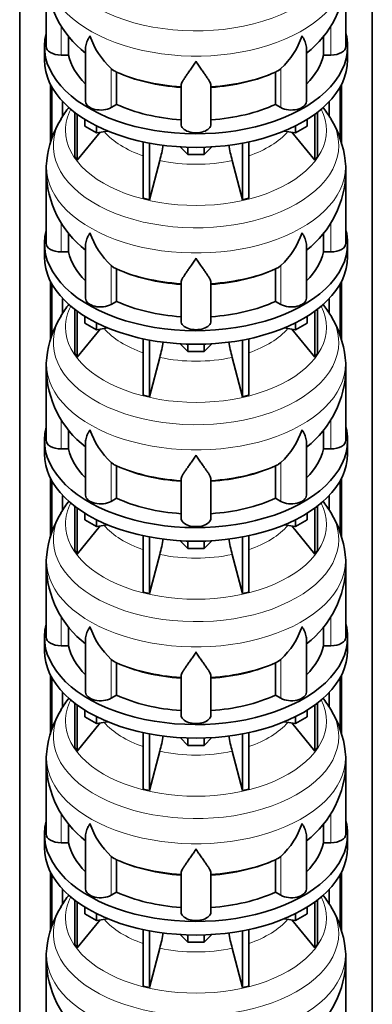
# Model space of a CAD drawing. Header units: millimetres. Extents: x 148 to 904, y -3227 to 2234.
# Tile 7 of 26: x 679 to 891, y -2714 to -2122. Entities that reach past the tile are written whole.
import ezdxf

# ---------------------------------------------------------------- set-up
doc = ezdxf.new("R2010")
doc.units = ezdxf.units.MM
doc.layers.add('MID_134-15', color=7, linetype='Continuous')
doc.layers.add('VSI134_DIFFUSORE', color=7, linetype='Continuous')

# ---------------------------------------------------------------- blocks, each defined once
blk = doc.blocks.new('SE4')
at = {"layer": 'MID_134-15', "color": 7, "linetype": 'Continuous', "lineweight": 35}
for p, q in [((679.43, -1147.98), (679.43, -2936.45)), ((891.05, -2936.45), (891.05, -1147.98)), ((697.93, -2196.21), (697.93, -2160.96)), ((698.69, -2193.63), (698.69, -2162.37)), ((871.79, -2162.37), (871.79, -2193.79)), ((872.54, -2160.96), (872.54, -2196.01)), ((705.2, -2179.94), (705.2, -2171.15)), ((865.27, -2171.15), (865.27, -2180.11)), ((697.93, -2314.6), (697.93, -2279.36)), ((698.69, -2312.02), (698.69, -2280.77)), ((871.79, -2280.77), (871.79, -2312.18)), ((872.54, -2279.36), (872.54, -2314.4)), ((705.2, -2298.33), (705.2, -2289.54)), ((865.27, -2289.54), (865.27, -2298.5)), ((697.93, -2433), (697.93, -2397.75)), ((698.69, -2430.41), (698.69, -2399.16)), ((871.79, -2399.16), (871.79, -2430.57)), ((872.54, -2397.75), (872.54, -2432.79)), ((705.2, -2416.72), (705.2, -2407.93)), ((865.27, -2407.93), (865.27, -2416.9)), ((697.93, -2551.39), (697.93, -2516.14)), ((698.69, -2548.8), (698.69, -2517.55)), ((871.79, -2517.55), (871.79, -2548.96)), ((872.54, -2516.14), (872.54, -2551.19)), ((705.2, -2535.11), (705.2, -2526.33)), ((865.27, -2526.33), (865.27, -2535.29)), ((697.93, -2669.78), (697.93, -2634.53)), ((698.69, -2667.19), (698.69, -2635.94)), ((871.79, -2635.94), (871.79, -2667.35)), ((872.54, -2634.53), (872.54, -2669.58)), ((705.2, -2653.5), (705.2, -2644.72)), ((865.27, -2644.72), (865.27, -2653.68))]:
    blk.add_line(p, q, dxfattribs=at)
at = {"layer": 'VSI134_DIFFUSORE', "color": 7, "linetype": 'Continuous', "lineweight": 35}
for p, q in [((695.24, -2094.93), (695.24, -2137.98)), ((875.24, -2137.98), (875.24, -2094.93)), ((708.77, -2143.18), (708.77, -2131.74)), ((861.71, -2131.71), (861.71, -2143.18)), ((694.24, -2137.98), (694.24, -2146.15)), ((718.96, -2138.89), (718.96, -2171.05)), ((851.51, -2171.05), (851.51, -2138.91)), ((876.24, -2146.15), (876.24, -2137.98)), ((704.24, -2143.18), (708.77, -2143.18)), ((861.71, -2143.18), (866.24, -2143.18)), ((735.75, -2152.43), (734.33, -2151.38)), ((737.53, -2172.88), (737.53, -2153.4)), ((832.95, -2153.4), (832.95, -2172.88)), ((836.15, -2151.38), (834.73, -2152.43)), ((776.24, -2184.75), (776.24, -2161.4)), ((794.24, -2184.75), (794.24, -2161.4)), ((712.41, -2177.65), (712.41, -2204.33)), ((734.33, -2174.72), (737.53, -2172.88)), ((832.95, -2172.88), (836.15, -2174.72)), ((858.07, -2177.65), (858.07, -2204.33)), ((713.94, -2178.8), (713.94, -2206.46)), ((718.48, -2185.91), (718.48, -2181.85)), ((851.99, -2185.91), (851.99, -2181.85)), ((856.53, -2178.8), (856.53, -2206.46)), ((713.94, -2206.46), (727.8, -2189.55)), ((725.42, -2189.91), (718.48, -2185.91)), ((725.42, -2189.91), (725.42, -2185.74)), ((732.25, -2188.86), (725.42, -2189.91)), ((845.05, -2189.91), (838.23, -2188.86)), ((842.67, -2189.55), (856.53, -2206.46)), ((845.05, -2189.91), (845.05, -2185.74)), ((851.99, -2185.91), (845.05, -2189.91)), ((753.54, -2195.4), (753.54, -2229.32)), ((757.24, -2196.14), (757.24, -2230.21)), ((813.24, -2196.14), (813.24, -2230.21)), ((816.93, -2195.4), (816.93, -2229.32)), ((780.33, -2203.05), (775.68, -2198.4)), ((780.33, -2203.05), (780.33, -2198.61)), ((794.8, -2198.4), (790.15, -2203.05)), ((790.15, -2203.05), (790.15, -2198.61)), ((712.41, -2204.33), (713.94, -2206.46)), ((757.24, -2230.21), (763.51, -2206.59)), ((790.15, -2203.05), (780.33, -2203.05)), ((806.96, -2206.59), (813.24, -2230.21)), ((856.53, -2206.46), (858.07, -2204.33)), ((695.24, -2213.32), (695.24, -2256.37)), ((875.24, -2256.37), (875.24, -2213.32)), ((753.54, -2229.32), (757.24, -2230.21)), ((813.24, -2230.21), (816.93, -2229.32)), ((708.77, -2261.57), (708.77, -2250.13)), ((861.71, -2250.11), (861.71, -2261.57)), ((694.24, -2256.37), (694.24, -2264.54)), ((718.96, -2257.28), (718.96, -2289.44)), ((851.51, -2289.44), (851.51, -2257.3)), ((876.24, -2264.54), (876.24, -2256.37)), ((704.24, -2261.57), (708.77, -2261.57)), ((861.71, -2261.57), (866.24, -2261.57)), ((735.75, -2270.82), (734.33, -2269.77)), ((737.53, -2291.27), (737.53, -2271.79)), ((832.95, -2271.79), (832.95, -2291.27)), ((836.15, -2269.77), (834.73, -2270.82)), ((776.24, -2303.14), (776.24, -2279.79)), ((794.24, -2303.14), (794.24, -2279.79)), ((712.41, -2296.04), (712.41, -2322.72)), ((734.33, -2293.12), (737.53, -2291.27)), ((832.95, -2291.27), (836.15, -2293.12)), ((858.07, -2296.04), (858.07, -2322.72)), ((713.94, -2297.19), (713.94, -2324.85)), ((718.48, -2304.3), (718.48, -2300.24)), ((851.99, -2304.3), (851.99, -2300.24)), ((856.53, -2297.19), (856.53, -2324.85)), ((713.94, -2324.85), (727.8, -2307.94)), ((725.42, -2308.31), (718.48, -2304.3)), ((725.42, -2308.31), (725.42, -2304.13)), ((732.25, -2307.25), (725.42, -2308.31)), ((845.05, -2308.31), (838.23, -2307.25)), ((842.67, -2307.94), (856.53, -2324.85)), ((845.05, -2308.31), (845.05, -2304.13)), ((851.99, -2304.3), (845.05, -2308.31)), ((753.54, -2313.79), (753.54, -2347.72)), ((757.24, -2314.53), (757.24, -2348.6)), ((813.24, -2314.53), (813.24, -2348.6)), ((816.93, -2313.79), (816.93, -2347.72)), ((780.33, -2321.44), (775.68, -2316.79)), ((780.33, -2321.44), (780.33, -2317)), ((794.8, -2316.79), (790.15, -2321.44)), ((790.15, -2321.44), (790.15, -2317)), ((712.41, -2322.72), (713.94, -2324.85)), ((757.24, -2348.6), (763.51, -2324.98)), ((790.15, -2321.44), (780.33, -2321.44)), ((806.96, -2324.98), (813.24, -2348.6)), ((856.53, -2324.85), (858.07, -2322.72)), ((695.24, -2331.71), (695.24, -2374.77)), ((875.24, -2374.77), (875.24, -2331.71)), ((753.54, -2347.72), (757.24, -2348.6)), ((813.24, -2348.6), (816.93, -2347.72)), ((708.77, -2379.96), (708.77, -2368.52)), ((861.71, -2368.5), (861.71, -2379.96)), ((694.24, -2374.77), (694.24, -2382.93)), ((718.96, -2375.67), (718.96, -2407.83)), ((851.51, -2407.83), (851.51, -2375.7)), ((876.24, -2382.93), (876.24, -2374.77)), ((704.24, -2379.96), (708.77, -2379.96)), ((861.71, -2379.96), (866.24, -2379.96)), ((735.75, -2389.21), (734.33, -2388.16)), ((737.53, -2409.66), (737.53, -2390.18)), ((832.95, -2390.18), (832.95, -2409.66)), ((836.15, -2388.16), (834.73, -2389.21)), ((776.24, -2421.53), (776.24, -2398.19)), ((794.24, -2421.53), (794.24, -2398.19)), ((712.41, -2414.43), (712.41, -2441.11)), ((734.33, -2411.51), (737.53, -2409.66)), ((832.95, -2409.66), (836.15, -2411.51)), ((858.07, -2414.43), (858.07, -2441.11)), ((713.94, -2415.58), (713.94, -2443.24)), ((718.48, -2422.69), (718.48, -2418.64)), ((851.99, -2422.69), (851.99, -2418.64)), ((856.53, -2415.58), (856.53, -2443.24)), ((713.94, -2443.24), (727.8, -2426.33)), ((725.42, -2426.7), (718.48, -2422.69)), ((725.42, -2426.7), (725.42, -2422.53)), ((732.25, -2425.64), (725.42, -2426.7)), ((845.05, -2426.7), (838.23, -2425.64)), ((842.67, -2426.33), (856.53, -2443.24)), ((845.05, -2426.7), (845.05, -2422.53)), ((851.99, -2422.69), (845.05, -2426.7)), ((753.54, -2432.18), (753.54, -2466.11)), ((757.24, -2432.92), (757.24, -2466.99)), ((813.24, -2432.92), (813.24, -2466.99)), ((816.93, -2432.18), (816.93, -2466.11)), ((780.33, -2439.83), (775.68, -2435.18)), ((780.33, -2439.83), (780.33, -2435.39)), ((794.8, -2435.18), (790.15, -2439.83)), ((790.15, -2439.83), (790.15, -2435.39)), ((712.41, -2441.11), (713.94, -2443.24)), ((757.24, -2466.99), (763.51, -2443.37)), ((790.15, -2439.83), (780.33, -2439.83)), ((806.96, -2443.37), (813.24, -2466.99)), ((856.53, -2443.24), (858.07, -2441.11)), ((695.24, -2450.1), (695.24, -2493.16)), ((875.24, -2493.16), (875.24, -2450.1)), ((753.54, -2466.11), (757.24, -2466.99)), ((813.24, -2466.99), (816.93, -2466.11)), ((708.77, -2498.35), (708.77, -2486.91)), ((861.71, -2486.89), (861.71, -2498.35)), ((694.24, -2493.16), (694.24, -2501.32)), ((718.96, -2494.06), (718.96, -2526.23)), ((851.51, -2526.23), (851.51, -2494.09)), ((876.24, -2501.32), (876.24, -2493.16)), ((704.24, -2498.35), (708.77, -2498.35)), ((861.71, -2498.35), (866.24, -2498.35)), ((735.75, -2507.61), (734.33, -2506.55)), ((737.53, -2528.05), (737.53, -2508.58)), ((832.95, -2508.58), (832.95, -2528.05)), ((836.15, -2506.55), (834.73, -2507.61)), ((776.24, -2539.92), (776.24, -2516.58)), ((794.24, -2539.92), (794.24, -2516.58)), ((712.41, -2532.83), (712.41, -2559.5)), ((734.33, -2529.9), (737.53, -2528.05)), ((832.95, -2528.05), (836.15, -2529.9)), ((858.07, -2532.83), (858.07, -2559.5)), ((713.94, -2533.97), (713.94, -2561.64)), ((718.48, -2541.08), (718.48, -2537.03)), ((851.99, -2541.08), (851.99, -2537.03)), ((856.53, -2533.97), (856.53, -2561.64)), ((713.94, -2561.64), (727.8, -2544.72)), ((725.42, -2545.09), (718.48, -2541.08)), ((725.42, -2545.09), (725.42, -2540.92)), ((732.25, -2544.04), (725.42, -2545.09)), ((845.05, -2545.09), (838.23, -2544.04)), ((842.67, -2544.72), (856.53, -2561.64)), ((845.05, -2545.09), (845.05, -2540.92)), ((851.99, -2541.08), (845.05, -2545.09)), ((753.54, -2550.57), (753.54, -2584.5)), ((757.24, -2551.31), (757.24, -2585.38)), ((813.24, -2551.31), (813.24, -2585.38)), ((816.93, -2550.57), (816.93, -2584.5)), ((780.33, -2558.22), (775.68, -2553.57)), ((780.33, -2558.22), (780.33, -2553.79)), ((794.8, -2553.57), (790.15, -2558.22)), ((790.15, -2558.22), (790.15, -2553.79)), ((712.41, -2559.5), (713.94, -2561.64)), ((757.24, -2585.38), (763.51, -2561.76)), ((790.15, -2558.22), (780.33, -2558.22)), ((806.96, -2561.76), (813.24, -2585.38)), ((856.53, -2561.64), (858.07, -2559.5)), ((695.24, -2568.49), (695.24, -2611.55)), ((875.24, -2611.55), (875.24, -2568.49)), ((753.54, -2584.5), (757.24, -2585.38)), ((813.24, -2585.38), (816.93, -2584.5)), ((708.77, -2616.75), (708.77, -2605.31)), ((861.71, -2605.28), (861.71, -2616.75)), ((694.24, -2611.55), (694.24, -2619.72)), ((718.96, -2612.45), (718.96, -2644.62)), ((851.51, -2644.62), (851.51, -2612.48)), ((876.24, -2619.72), (876.24, -2611.55)), ((704.24, -2616.75), (708.77, -2616.75)), ((861.71, -2616.75), (866.24, -2616.75)), ((735.75, -2626), (734.33, -2624.95)), ((737.53, -2646.44), (737.53, -2626.97)), ((832.95, -2626.97), (832.95, -2646.44)), ((836.15, -2624.95), (834.73, -2626)), ((776.24, -2658.32), (776.24, -2634.97)), ((794.24, -2658.32), (794.24, -2634.97)), ((712.41, -2651.22), (712.41, -2677.9)), ((734.33, -2648.29), (737.53, -2646.44)), ((832.95, -2646.44), (836.15, -2648.29)), ((858.07, -2651.22), (858.07, -2677.9)), ((713.94, -2652.36), (713.94, -2680.03)), ((718.48, -2659.48), (718.48, -2655.42)), ((851.99, -2659.48), (851.99, -2655.42)), ((856.53, -2652.36), (856.53, -2680.03)), ((713.94, -2680.03), (727.8, -2663.11)), ((725.42, -2663.48), (718.48, -2659.48)), ((725.42, -2663.48), (725.42, -2659.31)), ((732.25, -2662.43), (725.42, -2663.48)), ((845.05, -2663.48), (838.23, -2662.43)), ((842.67, -2663.11), (856.53, -2680.03)), ((845.05, -2663.48), (845.05, -2659.31)), ((851.99, -2659.48), (845.05, -2663.48)), ((753.54, -2668.96), (753.54, -2702.89)), ((757.24, -2669.71), (757.24, -2703.78)), ((813.24, -2669.71), (813.24, -2703.78)), ((816.93, -2668.96), (816.93, -2702.89)), ((780.33, -2676.61), (775.68, -2671.96)), ((780.33, -2676.61), (780.33, -2672.18)), ((794.8, -2671.96), (790.15, -2676.61)), ((790.15, -2676.61), (790.15, -2672.18)), ((712.41, -2677.9), (713.94, -2680.03)), ((757.24, -2703.78), (763.51, -2680.16)), ((790.15, -2676.61), (780.33, -2676.61)), ((806.96, -2680.16), (813.24, -2703.78)), ((856.53, -2680.03), (858.07, -2677.9)), ((695.24, -2686.89), (695.24, -2729.94)), ((875.24, -2729.94), (875.24, -2686.89)), ((753.54, -2702.89), (757.24, -2703.78)), ((813.24, -2703.78), (816.93, -2702.89))]:
    blk.add_line(p, q, dxfattribs=at)
at = {"layer": 'VSI134_DIFFUSORE', "color": 4, "linetype": 'Continuous', "lineweight": 9}
for p, q in [((704.24, -2143.18), (704.24, -2125.43)), ((866.24, -2143.18), (866.24, -2125.39)), ((734.33, -2174.72), (734.33, -2151.38)), ((836.15, -2174.72), (836.15, -2151.38)), ((704.24, -2261.57), (704.24, -2243.82)), ((866.24, -2261.57), (866.24, -2243.78)), ((734.33, -2293.12), (734.33, -2269.77)), ((836.15, -2293.12), (836.15, -2269.77)), ((704.24, -2379.96), (704.24, -2362.21)), ((866.24, -2379.96), (866.24, -2362.17)), ((734.33, -2411.51), (734.33, -2388.16)), ((836.15, -2411.51), (836.15, -2388.16)), ((704.24, -2498.35), (704.24, -2480.61)), ((866.24, -2498.35), (866.24, -2480.56)), ((734.33, -2529.9), (734.33, -2506.55)), ((836.15, -2529.9), (836.15, -2506.55)), ((704.24, -2616.75), (704.24, -2599)), ((866.24, -2616.75), (866.24, -2598.95)), ((734.33, -2648.29), (734.33, -2624.95)), ((836.15, -2648.29), (836.15, -2624.95))]:
    blk.add_line(p, q, dxfattribs=at)
at = {"layer": 'VSI134_DIFFUSORE', "color": 7, "linetype": 'Continuous', "lineweight": 35}
for centre, radius, start, end in [((756.35, -2093.86), 61.03, 181.01336, 232.12256), ((813.88, -2093.69), 61.35, 307.9802, 358.84744), ((766.83, -2116.42), 47.73, 198.63732, 227.08568), ((803.65, -2116.42), 47.73, 312.91434, 341.36277), ((743.66, -2140.04), 14.7, 237.45087, 245.35655), ((826.82, -2140.04), 14.7, 294.64345, 302.54913), ((763.44, -2216.55), 68.73, 142.22411, 149.53951), ((807.61, -2216.09), 67.99, 30.66699, 37.76371), ((755.39, -2213.1), 60.03, 148.48354, 173.96563), ((814.53, -2213.22), 60.58, 6.00435, 31.6287), ((673.67, -2182.27), 93.08, 344.85704, 350.80192), ((895.49, -2182.48), 91.75, 189.19708, 195.23149), ((729.65, -2211.92), 34.35, 171.33805, 182.35781), ((809.76, -2214.32), 65.47, 0.87925, 6.4922), ((756.35, -2212.26), 61.03, 181.01336, 232.12256), ((813.88, -2212.08), 61.35, 307.9802, 358.84744), ((766.83, -2234.81), 47.73, 198.63732, 227.08568), ((803.65, -2234.81), 47.73, 312.91434, 341.36277), ((743.66, -2258.43), 14.7, 237.45087, 245.35655), ((826.82, -2258.43), 14.7, 294.64345, 302.54913), ((763.44, -2334.94), 68.73, 142.22411, 149.53951), ((807.61, -2334.48), 67.99, 30.66699, 37.76371), ((755.39, -2331.49), 60.03, 148.48354, 173.96563), ((814.53, -2331.61), 60.58, 6.00435, 31.6287), ((673.67, -2300.67), 93.08, 344.85704, 350.80192), ((895.49, -2300.87), 91.75, 189.19708, 195.23149), ((729.65, -2330.31), 34.35, 171.33805, 182.35781), ((809.76, -2332.71), 65.47, 0.87925, 6.4922), ((756.35, -2330.65), 61.03, 181.01336, 232.12256), ((813.88, -2330.48), 61.35, 307.9802, 358.84744), ((766.83, -2353.21), 47.73, 198.63732, 227.08568), ((803.65, -2353.21), 47.73, 312.91434, 341.36277), ((743.66, -2376.82), 14.7, 237.45087, 245.35655), ((826.82, -2376.82), 14.7, 294.64345, 302.54913), ((763.44, -2453.33), 68.73, 142.22411, 149.53951), ((807.61, -2452.87), 67.99, 30.66699, 37.76371), ((755.39, -2449.88), 60.03, 148.48354, 173.96563), ((814.53, -2450.01), 60.58, 6.00435, 31.6287), ((673.67, -2419.06), 93.08, 344.85704, 350.80192), ((895.49, -2419.27), 91.75, 189.19708, 195.23149), ((729.65, -2448.71), 34.35, 171.33805, 182.35781), ((809.76, -2451.11), 65.47, 0.87925, 6.4922), ((756.35, -2449.04), 61.03, 181.01336, 232.12256), ((813.88, -2448.87), 61.35, 307.9802, 358.84744), ((766.83, -2471.6), 47.73, 198.63732, 227.08568), ((803.65, -2471.6), 47.73, 312.91434, 341.36277), ((743.66, -2495.21), 14.7, 237.45087, 245.35655), ((826.82, -2495.21), 14.7, 294.64345, 302.54913), ((763.44, -2571.73), 68.73, 142.22411, 149.53951), ((807.61, -2571.27), 67.99, 30.66699, 37.76371), ((755.39, -2568.27), 60.03, 148.48354, 173.96563), ((814.53, -2568.4), 60.58, 6.00435, 31.6287), ((673.67, -2537.45), 93.08, 344.85704, 350.80192), ((895.49, -2537.66), 91.75, 189.19708, 195.23149), ((729.65, -2567.1), 34.35, 171.33805, 182.35781), ((809.76, -2569.5), 65.47, 0.87925, 6.4922), ((756.35, -2567.43), 61.03, 181.01336, 232.12256), ((813.88, -2567.26), 61.35, 307.9802, 358.84744), ((766.83, -2589.99), 47.73, 198.63732, 227.08568), ((803.65, -2589.99), 47.73, 312.91434, 341.36277), ((743.66, -2613.61), 14.7, 237.45087, 245.35655), ((826.82, -2613.61), 14.7, 294.64345, 302.54913), ((763.44, -2690.12), 68.73, 142.22411, 149.53951), ((807.61, -2689.66), 67.99, 30.66699, 37.76371), ((755.39, -2686.66), 60.03, 148.48354, 173.96563), ((814.53, -2686.79), 60.58, 6.00435, 31.6287), ((673.67, -2655.84), 93.08, 344.85704, 350.80192), ((895.49, -2656.05), 91.75, 189.19708, 195.23149), ((729.65, -2685.49), 34.35, 171.33805, 182.35781), ((809.76, -2687.89), 65.47, 0.87925, 6.4922), ((756.35, -2685.82), 61.03, 181.01336, 232.12256), ((813.88, -2685.65), 61.35, 307.9802, 358.84744)]:
    blk.add_arc(centre, radius, start, end, dxfattribs=at)
at = {"layer": 'VSI134_DIFFUSORE', "color": 4, "linetype": 'Continuous', "lineweight": 9}
for centre, major_axis, start_param, end_param in [((785.24, -2079.21), (85.67, 0), 2.814065, 6.283185), ((785.24, -2091.96), (-89.83, 0), 0, 3.208728), ((785.24, -2116.51), (-79.5, 0), 0.898849, 1.457346), ((785.24, -2116.51), (79.5, 0), 4.82584, 5.384336), ((785.24, -2188.41), (-78.3, 0), 0, 3.425204), ((785.24, -2188.41), (-78.3, 0), 5.999574, 6.283185), ((785.24, -2197.6), (85.67, 0), 2.814065, 6.283185), ((785.24, -2197.6), (85.67, 0), 0, 0.331215), ((785.24, -2173.29), (-61.63, 0), 0.463231, 1.030574), ((785.24, -2173.29), (61.63, 0), 5.252612, 5.819954), ((785.24, -2210.36), (-89.83, 0), 6.215075, 6.283185), ((785.24, -2210.36), (-89.83, 0), 0, 3.208728), ((785.24, -2173.29), (-61.63, 0), 1.210556, 1.931037), ((785.24, -2234.9), (-79.5, 0), 0.898849, 1.457346), ((785.24, -2234.9), (79.5, 0), 4.82584, 5.384336), ((785.24, -2306.8), (-78.3, 0), 0, 3.425204), ((785.24, -2306.8), (-78.3, 0), 5.999574, 6.283185), ((785.24, -2315.99), (85.67, 0), 2.814065, 6.283185), ((785.24, -2315.99), (85.67, 0), 0, 0.331215), ((785.24, -2291.68), (-61.63, 0), 0.463231, 1.030574), ((785.24, -2291.68), (61.63, 0), 5.252612, 5.819954), ((785.24, -2328.75), (-89.83, 0), 6.215075, 6.283185), ((785.24, -2328.75), (-89.83, 0), 0, 3.208728), ((785.24, -2291.68), (-61.63, 0), 1.210556, 1.931037), ((785.24, -2353.29), (-79.5, 0), 0.898849, 1.457346), ((785.24, -2353.29), (79.5, 0), 4.82584, 5.384336), ((785.24, -2425.19), (-78.3, 0), 0, 3.425204), ((785.24, -2425.19), (-78.3, 0), 5.999574, 6.283185), ((785.24, -2434.38), (85.67, 0), 2.814065, 6.283185), ((785.24, -2434.38), (85.67, 0), 0, 0.331215), ((785.24, -2410.08), (-61.63, 0), 0.463231, 1.030574), ((785.24, -2410.08), (61.63, 0), 5.252612, 5.819954), ((785.24, -2447.14), (-89.83, 0), 6.215075, 6.283185), ((785.24, -2447.14), (-89.83, 0), 0, 3.208728), ((785.24, -2410.08), (-61.63, 0), 1.210556, 1.931037), ((785.24, -2471.68), (-79.5, 0), 0.898849, 1.457346), ((785.24, -2471.68), (79.5, 0), 4.82584, 5.384336), ((785.24, -2543.58), (-78.3, 0), 0, 3.425204), ((785.24, -2543.58), (-78.3, 0), 5.999574, 6.283185), ((785.24, -2552.78), (85.67, 0), 2.814065, 6.283185), ((785.24, -2552.78), (85.67, 0), 0, 0.331215), ((785.24, -2528.47), (-61.63, 0), 0.463231, 1.030574), ((785.24, -2528.47), (61.63, 0), 5.252612, 5.819954), ((785.24, -2565.53), (-89.83, 0), 6.215075, 6.283185), ((785.24, -2565.53), (-89.83, 0), 0, 3.208728), ((785.24, -2528.47), (-61.63, 0), 1.210556, 1.931037), ((785.24, -2590.08), (-79.5, 0), 0.898849, 1.457346), ((785.24, -2590.08), (79.5, 0), 4.82584, 5.384336), ((785.24, -2661.98), (-78.3, 0), 0, 3.425204), ((785.24, -2661.98), (-78.3, 0), 5.999574, 6.283185), ((785.24, -2671.17), (85.67, 0), 2.814065, 6.283185), ((785.24, -2671.17), (85.67, 0), 0, 0.331215), ((785.24, -2646.86), (-61.63, 0), 0.463231, 1.030574), ((785.24, -2646.86), (61.63, 0), 5.252612, 5.819954), ((785.24, -2683.92), (-89.83, 0), 6.215075, 6.283185), ((785.24, -2683.92), (-89.83, 0), 0, 3.208728), ((785.24, -2646.86), (-61.63, 0), 1.210556, 1.931037)]:
    blk.add_ellipse(centre, major_axis=major_axis, ratio=0.57735, start_param=start_param, end_param=end_param, dxfattribs=at)
at = {"layer": 'VSI134_DIFFUSORE', "color": 7, "linetype": 'Continuous', "lineweight": 35}
for centre, major_axis, start_param, end_param in [((785.24, -2137.98), (91, 0), 2.993207, 6.283185), ((785.24, -2137.98), (91, 0), 0, 0.148386), ((704.24, -2137.98), (9, 0), 3.141593, 4.712389), ((866.24, -2137.98), (-9, 0), 1.570796, 3.141593), ((785.24, -2146.15), (-91, 0), 0, 3.141593), ((785.24, -2137.98), (-77, 0), 0.117151, 0.534109), ((785.24, -2137.98), (77, 0), 5.749077, 6.166034), ((785.24, -2118.51), (-77, 0), 0.902549, 1.453645), ((785.24, -2118.51), (77, 0), 4.82954, 5.380636), ((727.96, -2171.05), (9, 0), 3.141593, 5.497787), ((842.51, -2171.05), (-9, 0), 0.785398, 3.141593), ((785.24, -2137.98), (-77, 0), 0.902549, 1.453645), ((785.24, -2137.98), (77, 0), 4.82954, 5.380636), ((785.24, -2184.75), (-9, 0), 0, 3.141593), ((785.24, -2256.37), (91, 0), 2.993207, 6.283185), ((785.24, -2256.37), (91, 0), 0, 0.148386), ((704.24, -2256.37), (9, 0), 3.141593, 4.712389), ((866.24, -2256.37), (-9, 0), 1.570796, 3.141593), ((785.24, -2264.54), (-91, 0), 0, 3.141593), ((785.24, -2256.37), (-77, 0), 0.117151, 0.534109), ((785.24, -2256.37), (77, 0), 5.749077, 6.166034), ((785.24, -2236.9), (-77, 0), 0.902549, 1.453645), ((785.24, -2236.9), (77, 0), 4.82954, 5.380636), ((727.96, -2289.44), (9, 0), 3.141593, 5.497787), ((842.51, -2289.44), (-9, 0), 0.785398, 3.141593), ((785.24, -2256.37), (-77, 0), 0.902549, 1.453645), ((785.24, -2256.37), (77, 0), 4.82954, 5.380636), ((785.24, -2303.14), (-9, 0), 0, 3.141593), ((785.24, -2374.77), (91, 0), 2.993207, 6.283185), ((785.24, -2374.77), (91, 0), 0, 0.148386), ((704.24, -2374.77), (9, 0), 3.141593, 4.712389), ((866.24, -2374.77), (-9, 0), 1.570796, 3.141593), ((785.24, -2382.93), (-91, 0), 0, 3.141593), ((785.24, -2374.77), (-77, 0), 0.117151, 0.534109), ((785.24, -2374.77), (77, 0), 5.749077, 6.166034), ((785.24, -2355.29), (-77, 0), 0.902549, 1.453645), ((785.24, -2355.29), (77, 0), 4.82954, 5.380636), ((727.96, -2407.83), (9, 0), 3.141593, 5.497787), ((842.51, -2407.83), (-9, 0), 0.785398, 3.141593), ((785.24, -2374.77), (-77, 0), 0.902549, 1.453645), ((785.24, -2374.77), (77, 0), 4.82954, 5.380636), ((785.24, -2421.53), (-9, 0), 0, 3.141593), ((785.24, -2493.16), (91, 0), 2.993207, 6.283185), ((785.24, -2493.16), (91, 0), 0, 0.148386), ((704.24, -2493.16), (9, 0), 3.141593, 4.712389), ((866.24, -2493.16), (-9, 0), 1.570796, 3.141593), ((785.24, -2501.32), (-91, 0), 0, 3.141593), ((785.24, -2493.16), (-77, 0), 0.117151, 0.534109), ((785.24, -2493.16), (77, 0), 5.749077, 6.166034), ((785.24, -2473.68), (-77, 0), 0.902549, 1.453645), ((785.24, -2473.68), (77, 0), 4.82954, 5.380636), ((727.96, -2526.23), (9, 0), 3.141593, 5.497787), ((842.51, -2526.23), (-9, 0), 0.785398, 3.141593), ((785.24, -2493.16), (-77, 0), 0.902549, 1.453645), ((785.24, -2493.16), (77, 0), 4.82954, 5.380636), ((785.24, -2539.92), (-9, 0), 0, 3.141593), ((785.24, -2611.55), (91, 0), 2.993207, 6.283185), ((785.24, -2611.55), (91, 0), 0, 0.148386), ((704.24, -2611.55), (9, 0), 3.141593, 4.712389), ((866.24, -2611.55), (-9, 0), 1.570796, 3.141593), ((785.24, -2619.72), (-91, 0), 0, 3.141593), ((785.24, -2611.55), (-77, 0), 0.117151, 0.534109), ((785.24, -2611.55), (77, 0), 5.749077, 6.166034), ((785.24, -2592.07), (-77, 0), 0.902549, 1.453645), ((785.24, -2592.07), (77, 0), 4.82954, 5.380636), ((727.96, -2644.62), (9, 0), 3.141593, 5.497787), ((842.51, -2644.62), (-9, 0), 0.785398, 3.141593), ((785.24, -2611.55), (-77, 0), 0.902549, 1.453645), ((785.24, -2611.55), (77, 0), 4.82954, 5.380636), ((785.24, -2658.32), (-9, 0), 0, 3.141593)]:
    blk.add_ellipse(centre, major_axis=major_axis, ratio=0.57735, start_param=start_param, end_param=end_param, dxfattribs=at)
for points, knots in [([(718.96, -2138.91), (718.96, -2138.75), (718.97, -2138.59), (719.05, -2137.41), (719.34, -2136.36), (720.01, -2134.69), (720.27, -2134.11), (720.73, -2133.22), (720.89, -2132.92), (721.14, -2132.46), (721.28, -2132.23), (721.41, -2131.99), (721.5, -2131.83), (721.55, -2131.75), (721.6, -2131.68)], [0.4600931, 0.4600931, 0.4600931, 0.4600931, 0.5, 0.5, 0.75, 0.75, 0.875, 0.875, 0.9375, 0.9375, 0.96875, 0.984375, 0.984375, 1, 1, 1, 1]), ([(851.51, -2138.92), (851.51, -2138.77), (851.51, -2138.61), (851.46, -2137.95), (851.37, -2137.44), (851.11, -2136.38), (850.92, -2135.83), (850.47, -2134.7), (850.21, -2134.12), (849.75, -2133.23), (849.59, -2132.92), (849.33, -2132.46), (849.24, -2132.3), (849.06, -2131.99), (848.97, -2131.83), (848.88, -2131.68)], [0.4604904, 0.4604904, 0.4604904, 0.4604904, 0.5, 0.5, 0.625, 0.625, 0.75, 0.75, 0.875, 0.875, 0.9375, 0.9375, 0.96875, 0.96875, 1, 1, 1, 1]), ([(785.24, -2146.89), (785.11, -2147.11), (784.97, -2147.32), (784.71, -2147.74), (784.57, -2147.95), (784.18, -2148.56), (783.91, -2148.97), (783.13, -2150.16), (782.61, -2150.93), (781.6, -2152.4), (781.1, -2153.11), (780.15, -2154.47), (779.7, -2155.11), (778.86, -2156.33), (778.46, -2156.91), (777.92, -2157.73), (777.75, -2158), (777.43, -2158.51), (777.27, -2158.76), (776.86, -2159.48), (776.64, -2159.92), (776.33, -2160.72), (776.24, -2161.08), (776.24, -2161.4)], [0, 0, 0, 0, 0.03125, 0.03125, 0.0625, 0.0625, 0.125, 0.125, 0.25, 0.25, 0.375, 0.375, 0.5, 0.5, 0.625, 0.625, 0.6875, 0.6875, 0.75, 0.75, 0.875, 0.875, 1, 1, 1, 1]), ([(794.24, -2161.4), (794.24, -2161.08), (794.15, -2160.72), (793.84, -2159.92), (793.61, -2159.48), (793.2, -2158.76), (793.05, -2158.51), (792.73, -2158), (792.56, -2157.73), (792.02, -2156.91), (791.62, -2156.33), (790.78, -2155.11), (790.32, -2154.47), (789.38, -2153.12), (788.88, -2152.41), (787.87, -2150.93), (787.35, -2150.16), (786.56, -2148.97), (786.3, -2148.57), (785.9, -2147.95), (785.77, -2147.74), (785.5, -2147.32), (785.37, -2147.11), (785.24, -2146.89)], [0, 0, 0, 0, 0.125, 0.125, 0.25, 0.25, 0.3125, 0.3125, 0.375, 0.375, 0.5, 0.5, 0.625, 0.625, 0.75, 0.75, 0.875, 0.875, 0.9375, 0.9375, 0.96875, 0.96875, 1, 1, 1, 1]), ([(718.96, -2257.3), (718.96, -2257.14), (718.97, -2256.98), (719.05, -2255.8), (719.34, -2254.75), (720.01, -2253.08), (720.27, -2252.5), (720.73, -2251.61), (720.89, -2251.31), (721.14, -2250.85), (721.28, -2250.62), (721.41, -2250.38), (721.5, -2250.23), (721.55, -2250.15), (721.6, -2250.07)], [0.4600931, 0.4600931, 0.4600931, 0.4600931, 0.5, 0.5, 0.75, 0.75, 0.875, 0.875, 0.9375, 0.9375, 0.96875, 0.984375, 0.984375, 1, 1, 1, 1]), ([(851.51, -2257.32), (851.51, -2257.16), (851.51, -2257), (851.46, -2256.34), (851.37, -2255.83), (851.11, -2254.77), (850.92, -2254.22), (850.47, -2253.09), (850.21, -2252.51), (849.75, -2251.62), (849.59, -2251.31), (849.33, -2250.85), (849.24, -2250.7), (849.06, -2250.38), (848.97, -2250.22), (848.88, -2250.07)], [0.4604904, 0.4604904, 0.4604904, 0.4604904, 0.5, 0.5, 0.625, 0.625, 0.75, 0.75, 0.875, 0.875, 0.9375, 0.9375, 0.96875, 0.96875, 1, 1, 1, 1]), ([(785.24, -2265.29), (785.11, -2265.5), (784.97, -2265.71), (784.71, -2266.13), (784.57, -2266.34), (784.18, -2266.96), (783.91, -2267.36), (783.13, -2268.55), (782.61, -2269.32), (781.6, -2270.79), (781.1, -2271.51), (780.15, -2272.86), (779.7, -2273.5), (778.86, -2274.72), (778.46, -2275.3), (777.92, -2276.12), (777.75, -2276.39), (777.43, -2276.9), (777.27, -2277.15), (776.86, -2277.87), (776.64, -2278.31), (776.33, -2279.11), (776.24, -2279.47), (776.24, -2279.79)], [0, 0, 0, 0, 0.03125, 0.03125, 0.0625, 0.0625, 0.125, 0.125, 0.25, 0.25, 0.375, 0.375, 0.5, 0.5, 0.625, 0.625, 0.6875, 0.6875, 0.75, 0.75, 0.875, 0.875, 1, 1, 1, 1]), ([(794.24, -2279.79), (794.24, -2279.47), (794.15, -2279.11), (793.84, -2278.31), (793.61, -2277.87), (793.2, -2277.16), (793.05, -2276.91), (792.73, -2276.39), (792.56, -2276.12), (792.02, -2275.3), (791.62, -2274.73), (790.78, -2273.5), (790.32, -2272.86), (789.38, -2271.51), (788.88, -2270.8), (787.87, -2269.32), (787.35, -2268.56), (786.56, -2267.36), (786.3, -2266.96), (785.9, -2266.34), (785.77, -2266.13), (785.5, -2265.71), (785.37, -2265.5), (785.24, -2265.29)], [0, 0, 0, 0, 0.125, 0.125, 0.25, 0.25, 0.3125, 0.3125, 0.375, 0.375, 0.5, 0.5, 0.625, 0.625, 0.75, 0.75, 0.875, 0.875, 0.9375, 0.9375, 0.96875, 0.96875, 1, 1, 1, 1]), ([(718.96, -2375.69), (718.96, -2375.53), (718.97, -2375.37), (719.05, -2374.2), (719.34, -2373.14), (720.01, -2371.47), (720.27, -2370.9), (720.73, -2370.01), (720.89, -2369.7), (721.14, -2369.24), (721.28, -2369.01), (721.41, -2368.78), (721.5, -2368.62), (721.55, -2368.54), (721.6, -2368.46)], [0.4600931, 0.4600931, 0.4600931, 0.4600931, 0.5, 0.5, 0.75, 0.75, 0.875, 0.875, 0.9375, 0.9375, 0.96875, 0.984375, 0.984375, 1, 1, 1, 1]), ([(851.51, -2375.71), (851.51, -2375.55), (851.51, -2375.39), (851.46, -2374.74), (851.37, -2374.22), (851.11, -2373.16), (850.92, -2372.61), (850.47, -2371.48), (850.21, -2370.9), (849.75, -2370.01), (849.59, -2369.71), (849.33, -2369.24), (849.24, -2369.09), (849.06, -2368.78), (848.97, -2368.62), (848.88, -2368.46)], [0.4604904, 0.4604904, 0.4604904, 0.4604904, 0.5, 0.5, 0.625, 0.625, 0.75, 0.75, 0.875, 0.875, 0.9375, 0.9375, 0.96875, 0.96875, 1, 1, 1, 1]), ([(785.24, -2383.68), (785.11, -2383.89), (784.97, -2384.1), (784.71, -2384.52), (784.57, -2384.73), (784.18, -2385.35), (783.91, -2385.75), (783.13, -2386.94), (782.61, -2387.71), (781.6, -2389.19), (781.1, -2389.9), (780.15, -2391.25), (779.7, -2391.89), (778.86, -2393.12), (778.46, -2393.69), (777.92, -2394.51), (777.75, -2394.78), (777.43, -2395.3), (777.27, -2395.55), (776.86, -2396.27), (776.64, -2396.71), (776.33, -2397.5), (776.24, -2397.87), (776.24, -2398.19)], [0, 0, 0, 0, 0.03125, 0.03125, 0.0625, 0.0625, 0.125, 0.125, 0.25, 0.25, 0.375, 0.375, 0.5, 0.5, 0.625, 0.625, 0.6875, 0.6875, 0.75, 0.75, 0.875, 0.875, 1, 1, 1, 1]), ([(794.24, -2398.19), (794.24, -2397.87), (794.15, -2397.51), (793.84, -2396.71), (793.61, -2396.27), (793.2, -2395.55), (793.05, -2395.3), (792.73, -2394.78), (792.56, -2394.52), (792.02, -2393.7), (791.62, -2393.12), (790.78, -2391.9), (790.32, -2391.25), (789.38, -2389.9), (788.88, -2389.19), (787.87, -2387.71), (787.35, -2386.95), (786.56, -2385.75), (786.3, -2385.35), (785.9, -2384.73), (785.77, -2384.52), (785.5, -2384.1), (785.37, -2383.89), (785.24, -2383.68)], [0, 0, 0, 0, 0.125, 0.125, 0.25, 0.25, 0.3125, 0.3125, 0.375, 0.375, 0.5, 0.5, 0.625, 0.625, 0.75, 0.75, 0.875, 0.875, 0.9375, 0.9375, 0.96875, 0.96875, 1, 1, 1, 1]), ([(718.96, -2494.09), (718.96, -2493.93), (718.97, -2493.76), (719.05, -2492.59), (719.34, -2491.54), (720.01, -2489.86), (720.27, -2489.29), (720.73, -2488.4), (720.89, -2488.1), (721.14, -2487.64), (721.28, -2487.4), (721.41, -2487.17), (721.5, -2487.01), (721.55, -2486.93), (721.6, -2486.85)], [0.4600931, 0.4600931, 0.4600931, 0.4600931, 0.5, 0.5, 0.75, 0.75, 0.875, 0.875, 0.9375, 0.9375, 0.96875, 0.984375, 0.984375, 1, 1, 1, 1]), ([(851.51, -2494.1), (851.51, -2493.94), (851.51, -2493.79), (851.46, -2493.13), (851.37, -2492.61), (851.11, -2491.55), (850.92, -2491), (850.47, -2489.88), (850.21, -2489.3), (849.75, -2488.4), (849.59, -2488.1), (849.33, -2487.64), (849.24, -2487.48), (849.06, -2487.17), (848.97, -2487.01), (848.88, -2486.85)], [0.4604904, 0.4604904, 0.4604904, 0.4604904, 0.5, 0.5, 0.625, 0.625, 0.75, 0.75, 0.875, 0.875, 0.9375, 0.9375, 0.96875, 0.96875, 1, 1, 1, 1]), ([(785.24, -2502.07), (785.11, -2502.28), (784.97, -2502.49), (784.71, -2502.91), (784.57, -2503.12), (784.18, -2503.74), (783.91, -2504.14), (783.13, -2505.34), (782.61, -2506.1), (781.6, -2507.58), (781.1, -2508.29), (780.15, -2509.64), (779.7, -2510.29), (778.86, -2511.51), (778.46, -2512.09), (777.92, -2512.91), (777.75, -2513.17), (777.43, -2513.69), (777.27, -2513.94), (776.86, -2514.66), (776.64, -2515.1), (776.33, -2515.9), (776.24, -2516.26), (776.24, -2516.58)], [0, 0, 0, 0, 0.03125, 0.03125, 0.0625, 0.0625, 0.125, 0.125, 0.25, 0.25, 0.375, 0.375, 0.5, 0.5, 0.625, 0.625, 0.6875, 0.6875, 0.75, 0.75, 0.875, 0.875, 1, 1, 1, 1]), ([(794.24, -2516.58), (794.24, -2516.26), (794.15, -2515.9), (793.84, -2515.1), (793.61, -2514.66), (793.2, -2513.94), (793.05, -2513.69), (792.73, -2513.17), (792.56, -2512.91), (792.02, -2512.09), (791.62, -2511.51), (790.78, -2510.29), (790.32, -2509.65), (789.38, -2508.29), (788.88, -2507.58), (787.87, -2506.11), (787.35, -2505.34), (786.56, -2504.15), (786.3, -2503.74), (785.9, -2503.12), (785.77, -2502.91), (785.5, -2502.49), (785.37, -2502.28), (785.24, -2502.07)], [0, 0, 0, 0, 0.125, 0.125, 0.25, 0.25, 0.3125, 0.3125, 0.375, 0.375, 0.5, 0.5, 0.625, 0.625, 0.75, 0.75, 0.875, 0.875, 0.9375, 0.9375, 0.96875, 0.96875, 1, 1, 1, 1]), ([(718.96, -2612.48), (718.96, -2612.32), (718.97, -2612.16), (719.05, -2610.98), (719.34, -2609.93), (720.01, -2608.25), (720.27, -2607.68), (720.73, -2606.79), (720.89, -2606.49), (721.14, -2606.03), (721.28, -2605.79), (721.41, -2605.56), (721.5, -2605.4), (721.55, -2605.32), (721.6, -2605.24)], [0.4600931, 0.4600931, 0.4600931, 0.4600931, 0.5, 0.5, 0.75, 0.75, 0.875, 0.875, 0.9375, 0.9375, 0.96875, 0.984375, 0.984375, 1, 1, 1, 1]), ([(851.51, -2612.49), (851.51, -2612.34), (851.51, -2612.18), (851.46, -2611.52), (851.37, -2611.01), (851.11, -2609.94), (850.92, -2609.39), (850.47, -2608.27), (850.21, -2607.69), (849.75, -2606.79), (849.59, -2606.49), (849.33, -2606.03), (849.24, -2605.87), (849.06, -2605.56), (848.97, -2605.4), (848.88, -2605.24)], [0.4604904, 0.4604904, 0.4604904, 0.4604904, 0.5, 0.5, 0.625, 0.625, 0.75, 0.75, 0.875, 0.875, 0.9375, 0.9375, 0.96875, 0.96875, 1, 1, 1, 1]), ([(785.24, -2620.46), (785.11, -2620.67), (784.97, -2620.89), (784.71, -2621.31), (784.57, -2621.51), (784.18, -2622.13), (783.91, -2622.54), (783.13, -2623.73), (782.61, -2624.49), (781.6, -2625.97), (781.1, -2626.68), (780.15, -2628.04), (779.7, -2628.68), (778.86, -2629.9), (778.46, -2630.48), (777.92, -2631.3), (777.75, -2631.56), (777.43, -2632.08), (777.27, -2632.33), (776.86, -2633.05), (776.64, -2633.49), (776.33, -2634.29), (776.24, -2634.65), (776.24, -2634.97)], [0, 0, 0, 0, 0.03125, 0.03125, 0.0625, 0.0625, 0.125, 0.125, 0.25, 0.25, 0.375, 0.375, 0.5, 0.5, 0.625, 0.625, 0.6875, 0.6875, 0.75, 0.75, 0.875, 0.875, 1, 1, 1, 1]), ([(794.24, -2634.97), (794.24, -2634.65), (794.15, -2634.29), (793.84, -2633.49), (793.61, -2633.05), (793.2, -2632.33), (793.05, -2632.08), (792.73, -2631.57), (792.56, -2631.3), (792.02, -2630.48), (791.62, -2629.9), (790.78, -2628.68), (790.32, -2628.04), (789.38, -2626.69), (788.88, -2625.97), (787.87, -2624.5), (787.35, -2623.73), (786.56, -2622.54), (786.3, -2622.13), (785.9, -2621.51), (785.77, -2621.31), (785.5, -2620.89), (785.37, -2620.67), (785.24, -2620.46)], [0, 0, 0, 0, 0.125, 0.125, 0.25, 0.25, 0.3125, 0.3125, 0.375, 0.375, 0.5, 0.5, 0.625, 0.625, 0.75, 0.75, 0.875, 0.875, 0.9375, 0.9375, 0.96875, 0.96875, 1, 1, 1, 1])]:
    blk.add_open_spline(points, degree=3, knots=knots, dxfattribs=at)

msp = doc.modelspace()

# ---------------------------------------------------------------- block references
msp.add_blockref('SE4', (0, 0))

doc.saveas('drawing.dxf')
